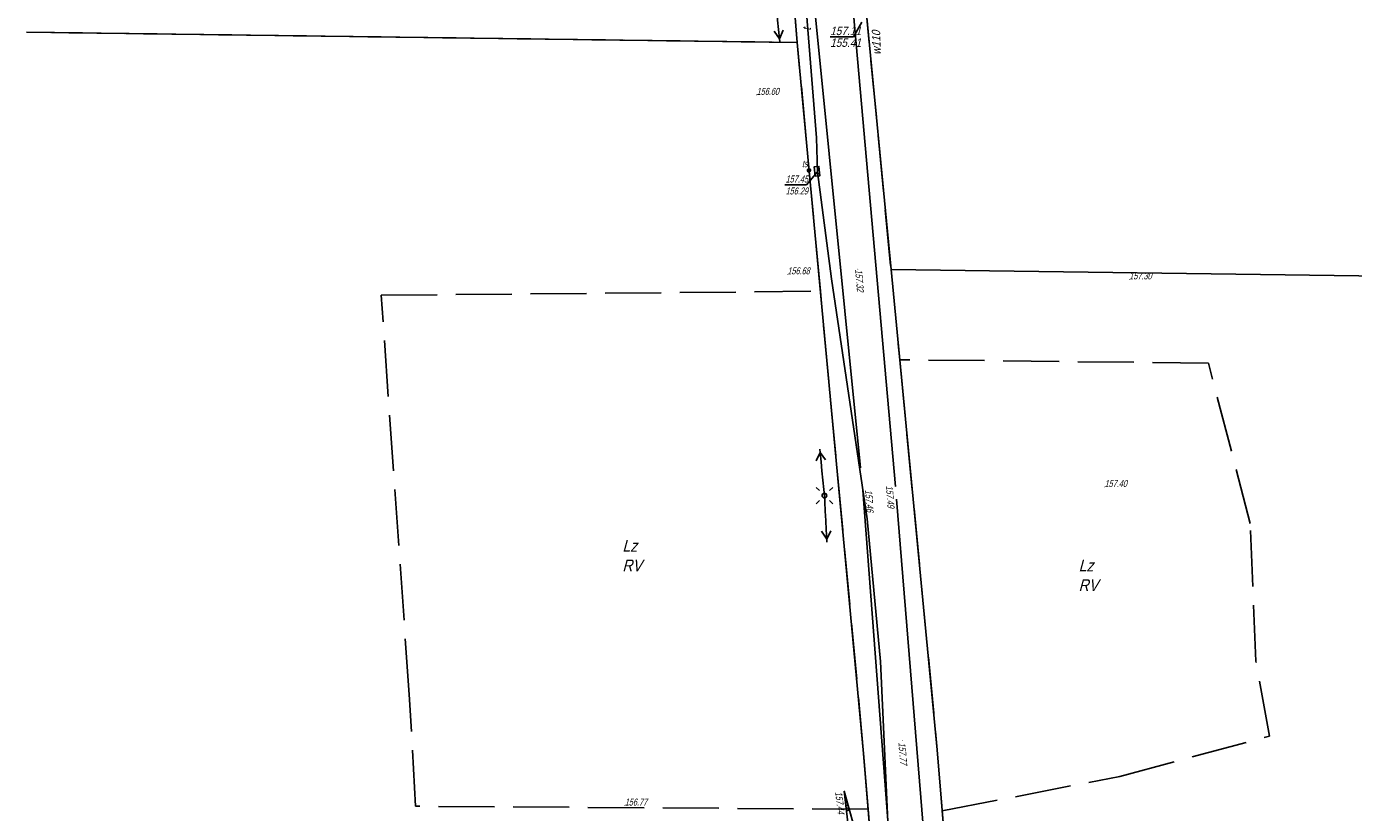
# Model space of a CAD drawing. Header units: metres. Extents: x 6582395 to 6583921, y 5752654 to 5753685.
# Tile 10 of 42: x 6583001 to 6583143, y 5752942 to 5753026. Entities that reach past the tile are written whole.
import ezdxf
from ezdxf.enums import TextEntityAlignment as Align

# ---------------------------------------------------------------- set-up
doc = ezdxf.new("R2010")
doc.units = ezdxf.units.M
doc.header["$LTSCALE"] = 2
for name, pattern in [('1.0_0.5', [38.1, 25.4, -12.7]), ('GESTRICHELT', [4, 3, -1]), ('mz1.25_0.5', [44.45, 31.75, -12.7])]:
    doc.linetypes.add(name, pattern=pattern)
for name, color, linetype in [('000 Inne (niezydentyfikowane)', 7, 'Continuous'), ('209-Opis konturu klasyfikacyjnego', 7, 'Continuous'), ('210-Oznaczenie użytku', 7, 'Continuous'), ('217-Granica konturu klasyfikcyjnego', 7, 'Continuous'), ('218-Granica użytku', 7, 'Continuous'), ('219-Linia granicy', 7, 'Continuous'), ('420-Krawędź jezdni', 7, 'Continuous'), ('581-Atrybuty opisowe-SWPOD', 7, 'Continuous'), ('586-Atrybuty opisowe-STPOD', 7, 'Continuous'), ('latarnia (punkt)', 7, 'Continuous'), ('Opis i rzędna armatury niezident.-SW', 7, 'Continuous'), ('przewód elektroenergetyczny niskiego napięcia (linia) - symbol', 7, 'Continuous'), ('przewód telekomunikacyjny (linia)', 7, 'Continuous'), ('punkt o określonej wysokości (sieć telekomunikacyjna)', 7, 'Continuous'), ('punkt o określonej wysokości (sieć telekomunikacyjna)-Atr2', 7, 'Continuous'), ('punkt o określonej wysokości (sieć telekomunikacyjna)-Atr3', 7, 'Continuous'), ('punkt wysokościowy sztuczny', 7, 'Continuous'), ('punkt wysokościowy sztuczny-Atr2', 7, 'Continuous'), ('skarpa nieumocniona (powierzchnia)', 7, 'Continuous'), ('słupek telekomunikacyjny (punkt)', 7, 'Continuous'), ('słupek telekomunikacyjny (punkt)-Atr17', 7, 'Continuous'), ('właz - siec telekomunikacyjna (powierzchnia)', 7, 'Continuous'), ('właz - siec telekomunikacyjna (powierzchnia)-Atr17', 7, 'Continuous')]:
    doc.layers.add(name, color=color, linetype=linetype)
doc.styles.add('STIL4', font='txt')

# ---------------------------------------------------------------- blocks, each defined once
blk = doc.blocks.new('PW02')
at = {"linetype": 'Continuous'}
blk.add_hatch(color=256, dxfattribs=at).paths.add_polyline_path([(0.045, 0, -1), (-0.045, 0, -1)], flags=16)
blk = doc.blocks.new('US09')
at = {"linetype": 'Continuous'}
blk.add_hatch(color=256, dxfattribs=at).paths.add_polyline_path([(0.25, 0, -1), (-0.25, 0, -1)], flags=16)
blk = doc.blocks.new('PW01')
at = {"linetype": 'Continuous'}
blk.add_hatch(color=256, dxfattribs=at).paths.add_polyline_path([(0.045, 0, -1), (-0.045, 0, -1)], flags=16)
blk = doc.blocks.new('SM01')
at = {"linetype": 'Continuous'}
for p, q in [((-0.53, 0.531), (-0.883, 0.884)), ((0.531, 0.531), (0.884, 0.884)), ((-0.53, -0.53), (-0.883, -0.883)), ((0.531, -0.53), (0.884, -0.883))]:
    blk.add_line(p, q, dxfattribs=at)
blk.add_circle((0, 0), 0.25, dxfattribs=at)
blk = doc.blocks.new('PE04')
at = {"linetype": 'Continuous'}
for p, q in [((0.65, 0), (0, 0)), ((0.65, 0), (1.65, 0)), ((1.65, 0), (2.65, 0)), ((2.65, 0), (3.65, 0)), ((3.65, 0), (4.65, 0)), ((4.65, 0), (3.784, 0.5)), ((4.65, 0), (3.784, -0.5)), ((4.65, 0), (5, 0))]:
    blk.add_line(p, q, dxfattribs=at)

msp = doc.modelspace()

# ---------------------------------------------------------------- linework, layer by layer
at = {"layer": '000 Inne (niezydentyfikowane)', "color": 7, "linetype": 'Continuous'}
for p, q in [((6583088.65, 5752943.8), (6583088.58, 5752943.78)), ((6583088.8, 5752943.28), (6583088.64, 5752943.24)), ((6583088.72, 5752943.54), (6583088.67, 5752943.52)), ((6583088.94, 5752942.76), (6583088.7, 5752942.69)), ((6583088.87, 5752943.02), (6583088.77, 5752942.99)), ((6583089.08, 5752942.24), (6583088.77, 5752942.15)), ((6583089.01, 5752942.5), (6583088.87, 5752942.46))]:
    msp.add_line(p, q, dxfattribs=at)
at = {"layer": '217-Granica konturu klasyfikcyjnego', "color": 3, "linetype": 'GESTRICHELT'}
for p, q in [((6583084.5, 5753094.1), (6583093.53, 5753000.12)), ((6583083.49, 5753024.4), (6583000.95, 5753025.51)), ((6583085.97, 5752997.78), (6583083.49, 5753024.4)), ((6583093.53, 5753000.12), (6583094.46, 5752990.45)), ((6583038.93, 5752997.35), (6583085.97, 5752997.78)), ((6583041.94, 5752954.6), (6583038.93, 5752997.35)), ((6583090.6, 5752948.3), (6583085.97, 5752997.78)), ((6583127.53, 5752990.08), (6583094.46, 5752990.45)), ((6583094.46, 5752990.45), (6583098.49, 5752948.68)), ((6583132, 5752972.9), (6583127.53, 5752990.08)), ((6583132.61, 5752958.17), (6583132, 5752972.9)), ((6583134.06, 5752950.15), (6583132.61, 5752958.17)), ((6583042.62, 5752942.65), (6583041.94, 5752954.6)), ((6583118.05, 5752945.85), (6583134.06, 5752950.15)), ((6583091.08, 5752942.33), (6583090.6, 5752948.3)), ((6583098.49, 5752948.68), (6583099.01, 5752942.14)), ((6583099.01, 5752942.14), (6583118.05, 5752945.85)), ((6583091.08, 5752942.33), (6583042.62, 5752942.65)), ((6583096.56, 5752873.99), (6583091.08, 5752942.33)), ((6583099.01, 5752942.14), (6583104.51, 5752873.74))]:
    msp.add_line(p, q, dxfattribs=at)
at = {"layer": '218-Granica użytku', "color": 3, "linetype": 'GESTRICHELT'}
for p, q in [((6583084.5, 5753094.1), (6583093.53, 5753000.12)), ((6583083.49, 5753024.4), (6583083.08, 5753029.38)), ((6583000.95, 5753025.51), (6583083.49, 5753024.4)), ((6583085.97, 5752997.78), (6583083.49, 5753024.4)), ((6583093.53, 5753000.12), (6583094.46, 5752990.45)), ((6583038.93, 5752997.35), (6583085.97, 5752997.78)), ((6583041.94, 5752954.6), (6583038.93, 5752997.35)), ((6583090.6, 5752948.3), (6583085.97, 5752997.78)), ((6583127.53, 5752990.08), (6583094.46, 5752990.45)), ((6583094.46, 5752990.45), (6583098.49, 5752948.68)), ((6583132, 5752972.9), (6583127.53, 5752990.08)), ((6583132.61, 5752958.17), (6583132, 5752972.9)), ((6583134.06, 5752950.15), (6583132.61, 5752958.17)), ((6583042.62, 5752942.65), (6583041.94, 5752954.6)), ((6583118.05, 5752945.85), (6583134.06, 5752950.15)), ((6583091.08, 5752942.33), (6583090.6, 5752948.3)), ((6583098.49, 5752948.68), (6583099.01, 5752942.14)), ((6583099.01, 5752942.14), (6583118.05, 5752945.85)), ((6583091.08, 5752942.33), (6583042.62, 5752942.65)), ((6583096.56, 5752873.99), (6583091.08, 5752942.33)), ((6583099.01, 5752942.14), (6583104.51, 5752873.74))]:
    msp.add_line(p, q, dxfattribs=at)
at = {"layer": '219-Linia granicy', "color": 7, "linetype": 'Continuous'}
for p, q in [((6583084.5, 5753094.1), (6583093.53, 5753000.12)), ((6583083.08, 5753029.38), (6583083.49, 5753024.4)), ((6583083.49, 5753024.4), (6583000.95, 5753025.5)), ((6583083.49, 5753024.4), (6583090.6, 5752948.3)), ((6583093.53, 5753000.12), (6583409.66, 5752995.78)), ((6583093.53, 5753000.12), (6583098.49, 5752948.68)), ((6583090.6, 5752948.3), (6583096.56, 5752873.99)), ((6583104.51, 5752873.74), (6583098.49, 5752948.68))]:
    msp.add_line(p, q, dxfattribs=at)
at = {"layer": '420-Krawędź jezdni', "color": 7, "linetype": '1.0_0.5'}
for points in [[(6583052.61, 5753376.41), (6583054.95, 5753355.49), (6583058.32, 5753321.15), (6583060.99, 5753286.92), (6583063.36, 5753259.97), (6583065.36, 5753237.55), (6583067.36, 5753216.12), (6583069.46, 5753193.3), (6583074.13, 5753139.59), (6583078.81, 5753099.98), (6583082.8, 5753058.82), (6583085.22, 5753029.41), (6583090.51, 5752976.47), (6583094.43, 5752924.48), (6583102.94, 5752827.03), (6583103.6, 5752824.18), (6583106.56, 5752807.32), (6583108.67, 5752790.61)], [(6583110.31, 5752807.5), (6583107.43, 5752825.1), (6583107.28, 5752826.98), (6583098.24, 5752924.9), (6583094, 5752976.88), (6583089.34, 5753029.63), (6583086.49, 5753059.37), (6583082.86, 5753100.57), (6583078.69, 5753140.08), (6583075.2, 5753171.76)]]:
    msp.add_lwpolyline(points, dxfattribs=at)
at = {"layer": 'Opis i rzędna armatury niezident.-SW', "linetype": 'Continuous'}
msp.add_lwpolyline([(6583090.42, 5753026.58), (6583089.5, 5753025.02), (6583087.01, 5753025.02)], dxfattribs=at)
at = {"layer": 'przewód telekomunikacyjny (linia)', "color": 30, "linetype": 'Continuous'}
msp.add_lwpolyline([(6583119.5, 5752659.7), (6583118.08, 5752674.44), (6583115.71, 5752695.67), (6583111.04, 5752746.04), (6583110.19, 5752753.86), (6583111.2, 5752758.11), (6583109.99, 5752778.24), (6583108.72, 5752790.51), (6583102.33, 5752832.39), (6583098.84, 5752867.91), (6583097.09, 5752894.15), (6583094.04, 5752922.32), (6583092.42, 5752958.16), (6583090.99, 5752973.4), (6583087.17, 5752999.11), (6583085.65, 5753010.58), (6583085.54, 5753014.19), (6583083.15, 5753044.14)], dxfattribs=at)
at = {"layer": 'punkt o określonej wysokości (sieć telekomunikacyjna)-Atr2', "color": 7}
msp.add_lwpolyline([(6583085.65, 5753010.58), (6583084.48, 5753009.16), (6583082.17, 5753009.16)], dxfattribs=at)
at = {"layer": 'skarpa nieumocniona (powierzchnia)', "color": 7, "linetype": 'mz1.25_0.5'}
msp.add_lwpolyline([(6583096.65, 5752873.16), (6583090.82, 5752924.38), (6583088.52, 5752944.28), (6583093.97, 5752924.51)], close=True, dxfattribs=at)
at = {"layer": 'właz - siec telekomunikacyjna (powierzchnia)', "color": 7, "linetype": 'Continuous'}
msp.add_lwpolyline([(6583085.41, 5753010.09), (6583085.3, 5753011.08), (6583085.81, 5753011.14), (6583085.91, 5753010.14)], close=True, dxfattribs=at)

# ---------------------------------------------------------------- block references
at = {"layer": 'latarnia (punkt)', "xscale": 0.9999999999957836, "yscale": 0.9999999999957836}
msp.add_blockref('SM01', (6583086.4, 5752975.9), dxfattribs=at)
at = {"layer": 'przewód elektroenergetyczny niskiego napięcia (linia) - symbol'}
for p, xscale, yscale, rotation in [((6583081.13, 5753029.44), 1.000000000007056, 0.9999999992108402, 275.6219999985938), ((6583086.4, 5752975.9), 1.000000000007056, 0.9999999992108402, 95.62199999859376), ((6583086.4, 5752975.9), 0.9999999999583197, 0.9999999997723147, 273.0250000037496)]:
    msp.add_blockref('PE04', p, dxfattribs=dict(at, xscale=xscale, yscale=yscale, rotation=rotation))
at = {"layer": 'punkt o określonej wysokości (sieć telekomunikacyjna)', "xscale": 1.000000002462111, "yscale": 1.000000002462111, "rotation": 2.53900033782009}
msp.add_blockref('PW01', (6583085.65, 5753010.58), dxfattribs=at)
at = {"layer": 'punkt wysokościowy sztuczny', "xscale": 0.9999999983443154, "yscale": 0.9999999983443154}
for p in [(6583079.13, 5753018.8), (6583089.98, 5753000.14), (6583082.43, 5752999.59), (6583119.04, 5752999.05), (6583090.51, 5752976.47), (6583094, 5752976.88), (6583116.39, 5752976.82), (6583094.77, 5752949.67), (6583088.52, 5752944.28), (6583065.01, 5752942.72)]:
    msp.add_blockref('PW02', p, dxfattribs=at)
at = {"layer": 'słupek telekomunikacyjny (punkt)'}
msp.add_blockref('US09', (6583084.74, 5753010.71), dxfattribs=at)

# ---------------------------------------------------------------- texts
at = {"layer": '209-Opis konturu klasyfikacyjnego', "color": 3, "style": 'STIL4', "oblique": 15, "width": 0.9}
for p in [(6583064.76, 5752967.8), (6583113.62, 5752965.69)]:
    msp.add_text('RV', height=1.25, dxfattribs=at).set_placement(p)
at = {"layer": '210-Oznaczenie użytku', "color": 3, "style": 'STIL4', "oblique": 15, "width": 0.9}
for p in [(6583064.76, 5752969.9), (6583113.62, 5752967.79)]:
    msp.add_text('Lz', height=1.25, dxfattribs=at).set_placement(p)
at = {"layer": '581-Atrybuty opisowe-SWPOD', "color": 5, "style": 'STIL4', "oblique": 15, "width": 0.9}
msp.add_text('w110', height=0.9, rotation=91.547, dxfattribs=at).set_placement((6583092.37, 5753025.69), align=Align.RIGHT)
at = {"layer": '586-Atrybuty opisowe-STPOD', "color": 30, "style": 'STIL4', "oblique": 15, "width": 0.9}
msp.add_text('t', height=0.9, rotation=90.549, dxfattribs=at).set_placement((6583084.95, 5753025.97), align=Align.RIGHT)
at = {"layer": 'Opis i rzędna armatury niezident.-SW', "color": 5, "style": 'STIL4', "oblique": 15, "width": 0.9}
for s, p in [('157.11', (6583087.01, 5753025.2)), ('155.41', (6583087.01, 5753023.94))]:
    msp.add_text(s, height=0.9, dxfattribs=at).set_placement(p)
at = {"layer": 'punkt o określonej wysokości (sieć telekomunikacyjna)-Atr2', "color": 7, "style": 'STIL4', "oblique": 15, "width": 0.72}
msp.add_text('157.45', height=0.75, dxfattribs=at).set_placement((6583082.24, 5753009.42))
at = {"layer": 'punkt o określonej wysokości (sieć telekomunikacyjna)-Atr3', "color": 30, "style": 'STIL4', "oblique": 15, "width": 0.72}
msp.add_text('156.29', height=0.75, dxfattribs=at).set_placement((6583082.24, 5753008.14))
at = {"layer": 'punkt wysokościowy sztuczny-Atr2', "color": 7, "style": 'STIL4', "oblique": 15, "width": 0.72}
for s, p in [('156.60', (6583079.13, 5753018.8)), ('156.68', (6583082.43, 5752999.59)), ('157.30', (6583119.04, 5752999.05)), ('157.40', (6583116.39, 5752976.82)), ('156.77', (6583065.01, 5752942.72))]:
    msp.add_text(s, height=0.75, dxfattribs=at).set_placement(p)
for s, rotation, p in [('157.32', -84.952, (6583089.68, 5753000.1)), ('157.46', -85.688, (6583090.75, 5752976.51)), ('157.49', -85.337, (6583092.97, 5752976.96)), ('157.77', -85.337, (6583094.32, 5752949.46)), ('157.44', -83.408, (6583087.55, 5752944.18))]:
    msp.add_text(s, height=0.75, rotation=rotation, dxfattribs=at).set_placement(p)
at = {"layer": 'słupek telekomunikacyjny (punkt)-Atr17', "color": 7, "style": 'STIL4', "oblique": 15, "width": 0.72}
msp.add_text('ts', height=0.75, dxfattribs=at).set_placement((6583083.99, 5753011.06))
at = {"layer": 'właz - siec telekomunikacyjna (powierzchnia)-Atr17', "color": 7, "style": 'STIL4', "oblique": 15, "width": 0.72}
msp.add_text('t', height=0.75, rotation=1.507, dxfattribs=at).set_placement((6583084.65, 5753010.27))

doc.saveas('drawing.dxf')
